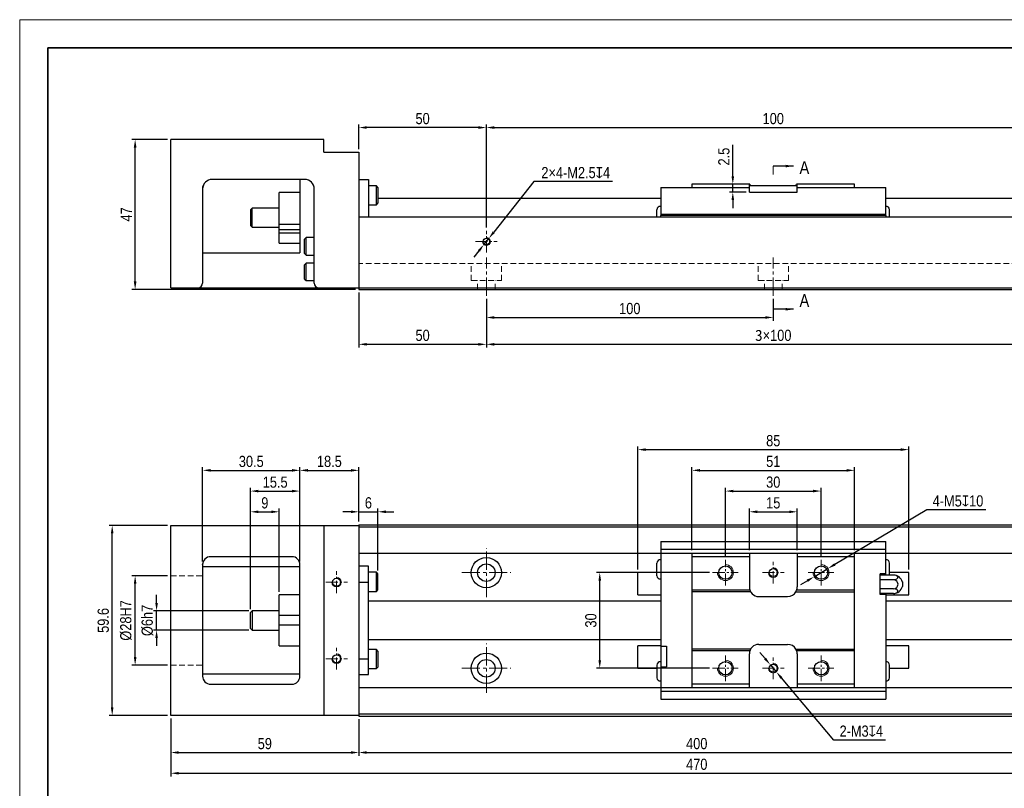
# Model space of a CAD drawing. Header units: millimetres. Extents: x 100 to 3612, y -424 to 856.
# Tile 29 of 45: x 1891 to 2200, y 161 to 402. Entities that reach past the tile are written whole.
import ezdxf

# ---------------------------------------------------------------- set-up
doc = ezdxf.new("R2010")
doc.units = ezdxf.units.MM
doc.linetypes.add('CENTER2', pattern=[28.575, 19.05, -3.175, 3.175, -3.175])
doc.linetypes.add('DASHED', pattern=[19.05, 12.7, -6.35])
doc.layers.get('Defpoints').update_dxf_attribs({"lineweight": 13})
for name, color, linetype, lineweight in [('小粗', 7, 'Continuous', 25), ('标注', 3, 'Continuous', 13), ('点划线', 1, 'CENTER2', 13), ('粗线', 7, 'Continuous', 35), ('细线', 7, 'Continuous', 13), ('虚线', 253, 'DASHED', 13)]:
    doc.layers.add(name, color=color, linetype=linetype, lineweight=lineweight)
doc.styles.add('3.5', font='ARIALN.TTF', dxfattribs={"height": 3.5})
doc.styles.add('7', font='ARIALN.TTF', dxfattribs={"height": 7})
doc.dimstyles.new('A4—对齐', dxfattribs={"dimtxt": 3.5, "dimasz": 2.5, "dimexe": 1, "dimexo": 1, "dimgap": 1, "dimtad": 1, "dimdec": 1, "dimzin": 9, "dimdsep": 46, "dimtxsty": '3.5', "dimcen": 2.5, "dimadec": 0, "dimazin": 0, "dimtm": 1e-09, "dimtfac": 1, "dimtdec": 1, "dimtmove": 0, "dimatfit": 3, "dimfxl": 0, "dimtolj": 1, "dimarcsym": 0})
doc.dimstyles.new('A4—水平', dxfattribs={"dimtxt": 3.5, "dimasz": 2.5, "dimexe": 2, "dimexo": 1, "dimgap": 1, "dimtad": 1, "dimtih": 1, "dimtoh": 1, "dimdec": 1, "dimzin": 12, "dimdsep": 46, "dimtxsty": '3.5', "dimcen": 2.5, "dimadec": 0, "dimazin": 0, "dimtm": 1e-09, "dimtfac": 1, "dimtdec": 1, "dimtmove": 0, "dimatfit": 3, "dimfxl": 0, "dimtolj": 1, "dimarcsym": 0})

# ---------------------------------------------------------------- blocks, each defined once
blk = doc.blocks.new('A4图框')
at = {"layer": '粗线'}
blk.add_lwpolyline([(5, 205), (292, 205), (292, 5), (5, 5)], close=True, dxfattribs=at)
at = {"layer": '细线'}
blk.add_lwpolyline([(0, 210), (297, 210), (297, 0), (0, 0)], close=True, dxfattribs=at)
blk = doc.blocks.new('*D355')
at = {"layer": 'Defpoints', "color": 0, "transparency": 16777216}
for p in [(1927.57, 364.58), (1938.75, 364.58), (1997.75, 317.58)]:
    blk.add_point(p, dxfattribs=at)
at = {"layer": '标注', "color": 0, "lineweight": -2, "transparency": 16777216}
for p, q in [((1937.75, 364.58), (1926.57, 364.58)), ((1927.57, 320.08), (1927.57, 362.08)), ((1996.75, 317.58), (1926.57, 317.58))]:
    blk.add_line(p, q, dxfattribs=at)
at = {"layer": '标注', "color": 0, "transparency": 16777216}
for points in [[(1927.15, 362.08), (1927.99, 362.08), (1927.57, 364.58)], [(1927.15, 320.08), (1927.99, 320.08), (1927.57, 317.58)]]:
    blk.add_solid(points, dxfattribs=at)
at = {"layer": '标注', "color": 0, "transparency": 16777216, "insert": (1924.82, 341.08), "char_height": 3.5, "attachment_point": 5, "rotation": 90, "style": '3.5'}
blk.add_mtext('\\A1;47', dxfattribs=at)
blk = doc.blocks.new('*D356')
at = {"layer": 'Defpoints', "color": 0, "transparency": 16777216}
for p in [(1997.75, 368.34), (1997.75, 360.58), (2037.75, 335.99)]:
    blk.add_point(p, dxfattribs=at)
at = {"layer": '标注', "color": 0, "lineweight": -2, "transparency": 16777216}
for p, q in [((1997.75, 361.58), (1997.75, 369.34)), ((2035.25, 368.34), (2000.25, 368.34)), ((2037.75, 336.99), (2037.75, 369.34))]:
    blk.add_line(p, q, dxfattribs=at)
at = {"layer": '标注', "color": 0, "transparency": 16777216}
for points in [[(2000.25, 368.76), (2000.25, 367.93), (1997.75, 368.34)], [(2035.25, 368.76), (2035.25, 367.93), (2037.75, 368.34)]]:
    blk.add_solid(points, dxfattribs=at)
at = {"layer": '标注', "color": 0, "transparency": 16777216, "insert": (2017.75, 371.13), "char_height": 3.5, "width": 11.7879, "attachment_point": 5, "style": '3.5'}
blk.add_mtext('\\A1;50', dxfattribs=at)
blk = doc.blocks.new('*D357')
at = {"layer": 'Defpoints', "color": 0, "transparency": 16777216}
for p in [(2217.75, 368.34), (2037.75, 335.99), (2217.75, 335.99)]:
    blk.add_point(p, dxfattribs=at)
at = {"layer": '标注', "color": 0, "lineweight": -2, "transparency": 16777216}
for p, q in [((2037.75, 336.99), (2037.75, 369.34)), ((2040.25, 368.34), (2215.25, 368.34)), ((2217.75, 336.99), (2217.75, 369.34))]:
    blk.add_line(p, q, dxfattribs=at)
at = {"layer": '标注', "color": 0, "transparency": 16777216}
for points in [[(2040.25, 368.76), (2040.25, 367.93), (2037.75, 368.34)], [(2215.25, 368.76), (2215.25, 367.93), (2217.75, 368.34)]]:
    blk.add_solid(points, dxfattribs=at)
at = {"layer": '标注', "color": 0, "transparency": 16777216, "insert": (2127.75, 371.13), "char_height": 3.5, "width": 18.6714, "attachment_point": 5, "style": '3.5'}
blk.add_mtext('\\A1;100', dxfattribs=at)
blk = doc.blocks.new('*D358')
at = {"layer": 'Defpoints', "color": 0, "transparency": 16777216}
for p in [(1997.75, 317.58), (2037.75, 315.58), (2037.75, 300.35)]:
    blk.add_point(p, dxfattribs=at)
at = {"layer": '标注', "color": 0, "lineweight": -2, "transparency": 16777216}
for p, q in [((1997.75, 316.58), (1997.75, 299.35)), ((2037.75, 314.58), (2037.75, 299.35)), ((2000.25, 300.35), (2035.25, 300.35))]:
    blk.add_line(p, q, dxfattribs=at)
at = {"layer": '标注', "color": 0, "transparency": 16777216}
for points in [[(2000.25, 300.76), (2000.25, 299.93), (1997.75, 300.35)], [(2035.25, 300.76), (2035.25, 299.93), (2037.75, 300.35)]]:
    blk.add_solid(points, dxfattribs=at)
at = {"layer": '标注', "color": 0, "transparency": 16777216, "insert": (2017.75, 303.14), "char_height": 3.5, "width": 10.0032, "attachment_point": 5, "style": '3.5'}
blk.add_mtext('\\A1;50', dxfattribs=at)
blk = doc.blocks.new('*D359')
at = {"layer": 'Defpoints', "color": 0, "transparency": 16777216}
for p in [(2037.75, 315.58), (2127.75, 315.58), (2127.75, 308.76)]:
    blk.add_point(p, dxfattribs=at)
at = {"layer": '标注', "color": 0, "lineweight": -2, "transparency": 16777216}
for p, q in [((2037.75, 314.58), (2037.75, 307.76)), ((2127.75, 314.58), (2127.75, 307.76)), ((2040.25, 308.76), (2125.25, 308.76))]:
    blk.add_line(p, q, dxfattribs=at)
at = {"layer": '标注', "color": 0, "transparency": 16777216}
for points in [[(2040.25, 309.18), (2040.25, 308.35), (2037.75, 308.76)], [(2125.25, 309.18), (2125.25, 308.35), (2127.75, 308.76)]]:
    blk.add_solid(points, dxfattribs=at)
at = {"layer": '标注', "color": 0, "transparency": 16777216, "insert": (2082.75, 311.55), "char_height": 3.5, "width": 11.0802, "attachment_point": 5, "style": '3.5'}
blk.add_mtext('\\A1;100', dxfattribs=at)
blk = doc.blocks.new('*D360')
at = {"layer": 'Defpoints', "color": 0, "transparency": 16777216}
for p in [(2037.75, 315.58), (2217.75, 315.58), (2217.75, 300.35)]:
    blk.add_point(p, dxfattribs=at)
at = {"layer": '标注', "color": 0, "lineweight": -2, "transparency": 16777216}
for p, q in [((2037.75, 314.58), (2037.75, 299.35)), ((2217.75, 314.58), (2217.75, 299.35)), ((2040.25, 300.35), (2215.25, 300.35))]:
    blk.add_line(p, q, dxfattribs=at)
at = {"layer": '标注', "color": 0, "transparency": 16777216}
for points in [[(2040.25, 300.76), (2040.25, 299.93), (2037.75, 300.35)], [(2215.25, 300.76), (2215.25, 299.93), (2217.75, 300.35)]]:
    blk.add_solid(points, dxfattribs=at)
at = {"layer": '标注', "color": 0, "transparency": 16777216, "insert": (2127.75, 303.14), "char_height": 3.5, "width": 20.1435, "attachment_point": 5, "style": '3.5'}
blk.add_mtext('\\A1;{\\fSimSun|b0|i0|c134|p34;3}×100', dxfattribs=at)
blk = doc.blocks.new('*D351')
at = {"layer": 'Defpoints', "color": 0, "transparency": 16777216}
for p in [(2036.97, 331.61), (2038.52, 333.56)]:
    blk.add_point(p, dxfattribs=at)
at = {"layer": '标注', "color": 0, "lineweight": -2, "transparency": 16777216}
for p, q in [((2052.66, 351.39), (2040.08, 335.52)), ((2077.36, 351.39), (2052.66, 351.39)), ((2036.97, 331.61), (2038.52, 333.56)), ((2035.42, 329.65), (2033.86, 327.69))]:
    blk.add_line(p, q, dxfattribs=at)
at = {"layer": '标注', "color": 0, "transparency": 16777216}
for points in [[(2039.75, 335.78), (2040.4, 335.26), (2038.52, 333.56)], [(2035.09, 329.91), (2035.74, 329.39), (2036.97, 331.61)]]:
    blk.add_solid(points, dxfattribs=at)
at = {"layer": '标注', "color": 0, "transparency": 16777216, "insert": (2065.79, 354.18), "char_height": 3.5, "attachment_point": 5, "style": '3.5'}
blk.add_mtext('\\A1;2×4-M2.5{\\Fgdt|c134;x}4', dxfattribs=at)
blk = doc.blocks.new('*D371')
at = {"layer": 'Defpoints', "color": 0, "transparency": 16777216}
for p in [(2003.75, 247.81), (1997.75, 243.73), (2003.75, 228.35)]:
    blk.add_point(p, dxfattribs=at)
at = {"layer": '标注', "color": 0, "lineweight": -2, "transparency": 16777216}
for p, q in [((1995.25, 247.81), (1992.75, 247.81)), ((1997.75, 244.73), (1997.75, 248.81)), ((1997.75, 247.81), (2003.75, 247.81)), ((2003.75, 229.35), (2003.75, 248.81)), ((2006.25, 247.81), (2008.75, 247.81))]:
    blk.add_line(p, q, dxfattribs=at)
at = {"layer": '标注', "color": 0, "transparency": 16777216}
for points in [[(1995.25, 248.23), (1995.25, 247.4), (1997.75, 247.81)], [(2006.25, 248.23), (2006.25, 247.4), (2003.75, 247.81)]]:
    blk.add_solid(points, dxfattribs=at)
at = {"layer": '标注', "color": 0, "transparency": 16777216, "insert": (2000.75, 250.6), "char_height": 3.5, "attachment_point": 5, "style": '3.5'}
blk.add_mtext('\\A1;6', dxfattribs=at)
blk = doc.blocks.new('*D372')
at = {"layer": 'Defpoints', "color": 0, "transparency": 16777216}
for p in [(1934.3, 216.73), (1964.25, 216.73), (1964.25, 210.73)]:
    blk.add_point(p, dxfattribs=at)
at = {"layer": '标注', "color": 0, "lineweight": -2, "transparency": 16777216}
for p, q in [((1934.3, 219.23), (1934.3, 221.73)), ((1963.25, 216.73), (1933.3, 216.73)), ((1934.3, 210.73), (1934.3, 216.73)), ((1963.25, 210.73), (1933.3, 210.73)), ((1934.3, 208.23), (1934.3, 205.73))]:
    blk.add_line(p, q, dxfattribs=at)
at = {"layer": '标注', "color": 0, "transparency": 16777216}
for points in [[(1933.88, 219.23), (1934.71, 219.23), (1934.3, 216.73)], [(1933.88, 208.23), (1934.71, 208.23), (1934.3, 210.73)]]:
    blk.add_solid(points, dxfattribs=at)
at = {"layer": '标注', "color": 0, "transparency": 16777216, "insert": (1931.41, 213.73), "char_height": 3.5, "attachment_point": 5, "rotation": 90, "style": '3.5'}
blk.add_mtext('\\A1;%%C6h7', dxfattribs=at)
blk = doc.blocks.new('*D373')
at = {"layer": 'Defpoints', "color": 0, "transparency": 16777216}
for p in [(1927.57, 227.73), (1938.75, 227.73), (1938.75, 199.73)]:
    blk.add_point(p, dxfattribs=at)
at = {"layer": '标注', "color": 0, "lineweight": -2, "transparency": 16777216}
for p, q in [((1937.75, 227.73), (1926.57, 227.73)), ((1927.57, 202.23), (1927.57, 225.23)), ((1937.75, 199.73), (1926.57, 199.73))]:
    blk.add_line(p, q, dxfattribs=at)
at = {"layer": '标注', "color": 0, "transparency": 16777216}
for points in [[(1927.16, 225.23), (1927.99, 225.23), (1927.57, 227.73)], [(1927.16, 202.23), (1927.99, 202.23), (1927.57, 199.73)]]:
    blk.add_solid(points, dxfattribs=at)
at = {"layer": '标注', "color": 0, "transparency": 16777216, "insert": (1924.69, 213.73), "char_height": 3.5, "attachment_point": 5, "rotation": 90, "style": '3.5'}
blk.add_mtext('\\A1;%%C28H7', dxfattribs=at)
blk = doc.blocks.new('*D374')
at = {"layer": 'Defpoints', "color": 0, "transparency": 16777216}
for p in [(1920.37, 243.53), (1938.75, 243.53), (1938.75, 183.93)]:
    blk.add_point(p, dxfattribs=at)
at = {"layer": '标注', "color": 0, "lineweight": -2, "transparency": 16777216}
for p, q in [((1937.75, 243.53), (1919.37, 243.53)), ((1920.37, 186.43), (1920.37, 241.03)), ((1937.75, 183.93), (1919.37, 183.93))]:
    blk.add_line(p, q, dxfattribs=at)
at = {"layer": '标注', "color": 0, "transparency": 16777216}
for points in [[(1919.95, 241.03), (1920.78, 241.03), (1920.37, 243.53)], [(1919.95, 186.43), (1920.78, 186.43), (1920.37, 183.93)]]:
    blk.add_solid(points, dxfattribs=at)
at = {"layer": '标注', "color": 0, "transparency": 16777216, "insert": (1917.58, 213.73), "char_height": 3.5, "attachment_point": 5, "rotation": 90, "style": '3.5'}
blk.add_mtext('\\A1;59.6', dxfattribs=at)
blk = doc.blocks.new('*D375')
at = {"layer": 'Defpoints', "color": 0, "transparency": 16777216}
for p in [(1938.75, 183.93), (1997.75, 183.73), (1997.75, 172.3)]:
    blk.add_point(p, dxfattribs=at)
at = {"layer": '标注', "color": 0, "lineweight": -2, "transparency": 16777216}
for p, q in [((1938.75, 182.93), (1938.75, 171.3)), ((1997.75, 182.73), (1997.75, 171.3)), ((1941.25, 172.3), (1995.25, 172.3))]:
    blk.add_line(p, q, dxfattribs=at)
at = {"layer": '标注', "color": 0, "transparency": 16777216}
for points in [[(1941.25, 172.71), (1941.25, 171.88), (1938.75, 172.3)], [(1995.25, 172.71), (1995.25, 171.88), (1997.75, 172.3)]]:
    blk.add_solid(points, dxfattribs=at)
at = {"layer": '标注', "color": 0, "transparency": 16777216, "insert": (1968.25, 175.08), "char_height": 3.5, "attachment_point": 5, "style": '3.5'}
blk.add_mtext('\\A1;59', dxfattribs=at)
blk = doc.blocks.new('*D376')
at = {"layer": 'Defpoints', "color": 0, "transparency": 16777216}
for p in [(1938.75, 183.93), (2268.75, 184.43), (2268.75, 165.8)]:
    blk.add_point(p, dxfattribs=at)
at = {"layer": '标注', "color": 0, "lineweight": -2, "transparency": 16777216}
for p, q in [((1938.75, 182.93), (1938.75, 164.8)), ((2268.75, 183.43), (2268.75, 164.8)), ((1941.25, 165.8), (2266.25, 165.8))]:
    blk.add_line(p, q, dxfattribs=at)
at = {"layer": '标注', "color": 0, "transparency": 16777216}
for points in [[(1941.25, 166.21), (1941.25, 165.38), (1938.75, 165.8)], [(2266.25, 166.21), (2266.25, 165.38), (2268.75, 165.8)]]:
    blk.add_solid(points, dxfattribs=at)
at = {"layer": '标注', "color": 0, "transparency": 16777216, "insert": (2103.75, 168.58), "char_height": 3.5, "width": 25.9299, "attachment_point": 5, "style": '3.5'}
blk.add_mtext('\\A1;470', dxfattribs=at)
blk = doc.blocks.new('*D377')
at = {"layer": 'Defpoints', "color": 0, "transparency": 16777216}
for p in [(1997.75, 183.73), (2257.75, 183.73), (2257.75, 172.3)]:
    blk.add_point(p, dxfattribs=at)
at = {"layer": '标注', "color": 0, "lineweight": -2, "transparency": 16777216}
for p, q in [((1997.75, 182.73), (1997.75, 171.3)), ((2257.75, 182.73), (2257.75, 171.3)), ((2000.25, 172.3), (2255.25, 172.3))]:
    blk.add_line(p, q, dxfattribs=at)
at = {"layer": '标注', "color": 0, "transparency": 16777216}
for points in [[(2000.25, 172.71), (2000.25, 171.88), (1997.75, 172.3)], [(2255.25, 172.71), (2255.25, 171.88), (2257.75, 172.3)]]:
    blk.add_solid(points, dxfattribs=at)
at = {"layer": '标注', "color": 0, "transparency": 16777216, "insert": (2103.75, 175.08), "char_height": 3.5, "width": 18.7578, "attachment_point": 5, "style": '3.5'}
blk.add_mtext('\\A1;400', dxfattribs=at)
blk = doc.blocks.new('*D378')
at = {"layer": 'Defpoints', "color": 0, "transparency": 16777216}
for p in [(1972.75, 247.81), (1972.75, 221.73), (1963.75, 216.23)]:
    blk.add_point(p, dxfattribs=at)
at = {"layer": '标注', "color": 0, "lineweight": -2, "transparency": 16777216}
for p, q in [((1963.75, 217.23), (1963.75, 248.81)), ((1966.25, 247.81), (1970.25, 247.81)), ((1972.75, 222.73), (1972.75, 248.81))]:
    blk.add_line(p, q, dxfattribs=at)
at = {"layer": '标注', "color": 0, "transparency": 16777216}
for points in [[(1966.25, 248.23), (1966.25, 247.4), (1963.75, 247.81)], [(1970.25, 248.23), (1970.25, 247.4), (1972.75, 247.81)]]:
    blk.add_solid(points, dxfattribs=at)
at = {"layer": '标注', "color": 0, "transparency": 16777216, "insert": (1968.25, 250.6), "char_height": 3.5, "attachment_point": 5, "style": '3.5'}
blk.add_mtext('\\A1;9', dxfattribs=at)
blk = doc.blocks.new('*D379')
at = {"layer": 'Defpoints', "color": 0, "transparency": 16777216}
for p in [(1979.25, 254.31), (1979.25, 231.23), (1963.75, 216.23)]:
    blk.add_point(p, dxfattribs=at)
at = {"layer": '标注', "color": 0, "lineweight": -2, "transparency": 16777216}
for p, q in [((1963.75, 217.23), (1963.75, 255.31)), ((1966.25, 254.31), (1976.75, 254.31)), ((1979.25, 232.23), (1979.25, 255.31))]:
    blk.add_line(p, q, dxfattribs=at)
at = {"layer": '标注', "color": 0, "transparency": 16777216}
for points in [[(1966.25, 254.73), (1966.25, 253.9), (1963.75, 254.31)], [(1976.75, 254.73), (1976.75, 253.9), (1979.25, 254.31)]]:
    blk.add_solid(points, dxfattribs=at)
at = {"layer": '标注', "color": 0, "transparency": 16777216, "insert": (1971.5, 257.1), "char_height": 3.5, "attachment_point": 5, "style": '3.5'}
blk.add_mtext('\\A1;15.5', dxfattribs=at)
blk = doc.blocks.new('*D380')
at = {"layer": 'Defpoints', "color": 0, "transparency": 16777216}
for p in [(1979.25, 260.81), (1948.75, 231.23), (1979.25, 231.23)]:
    blk.add_point(p, dxfattribs=at)
at = {"layer": '标注', "color": 0, "lineweight": -2, "transparency": 16777216}
for p, q in [((1948.75, 232.23), (1948.75, 261.81)), ((1951.25, 260.81), (1976.75, 260.81)), ((1979.25, 232.23), (1979.25, 261.81))]:
    blk.add_line(p, q, dxfattribs=at)
at = {"layer": '标注', "color": 0, "transparency": 16777216}
for points in [[(1951.25, 261.23), (1951.25, 260.4), (1948.75, 260.81)], [(1976.75, 261.23), (1976.75, 260.4), (1979.25, 260.81)]]:
    blk.add_solid(points, dxfattribs=at)
at = {"layer": '标注', "color": 0, "transparency": 16777216, "insert": (1964, 263.6), "char_height": 3.5, "attachment_point": 5, "style": '3.5'}
blk.add_mtext('\\A1;30.5', dxfattribs=at)
blk = doc.blocks.new('*D381')
at = {"layer": 'Defpoints', "color": 0, "transparency": 16777216}
for p in [(1997.75, 260.81), (1997.75, 243.73), (1979.25, 231.23)]:
    blk.add_point(p, dxfattribs=at)
at = {"layer": '标注', "color": 0, "lineweight": -2, "transparency": 16777216}
for p, q in [((1979.25, 232.23), (1979.25, 261.81)), ((1981.75, 260.81), (1995.25, 260.81)), ((1997.75, 244.73), (1997.75, 261.81))]:
    blk.add_line(p, q, dxfattribs=at)
at = {"layer": '标注', "color": 0, "transparency": 16777216}
for points in [[(1981.75, 261.23), (1981.75, 260.4), (1979.25, 260.81)], [(1995.25, 261.23), (1995.25, 260.4), (1997.75, 260.81)]]:
    blk.add_solid(points, dxfattribs=at)
at = {"layer": '标注', "color": 0, "transparency": 16777216, "insert": (1988.5, 263.6), "char_height": 3.5, "attachment_point": 5, "style": '3.5'}
blk.add_mtext('\\A1;18.5', dxfattribs=at)
blk = doc.blocks.new('*D382')
at = {"layer": 'Defpoints', "color": 0, "transparency": 16777216}
for p in [(2142.75, 254.31), (2112.75, 232.78), (2142.75, 232.78)]:
    blk.add_point(p, dxfattribs=at)
at = {"layer": '标注', "color": 0, "lineweight": -2, "transparency": 16777216}
for p, q in [((2112.75, 233.78), (2112.75, 255.31)), ((2115.25, 254.31), (2140.25, 254.31)), ((2142.75, 233.78), (2142.75, 255.31))]:
    blk.add_line(p, q, dxfattribs=at)
at = {"layer": '标注', "color": 0, "transparency": 16777216}
for points in [[(2115.25, 254.73), (2115.25, 253.9), (2112.75, 254.31)], [(2140.25, 254.73), (2140.25, 253.9), (2142.75, 254.31)]]:
    blk.add_solid(points, dxfattribs=at)
at = {"layer": '标注', "color": 0, "transparency": 16777216, "insert": (2127.75, 257.1), "char_height": 3.5, "attachment_point": 5, "style": '3.5'}
blk.add_mtext('\\A1;30', dxfattribs=at)
blk = doc.blocks.new('*D383')
at = {"layer": 'Defpoints', "color": 0, "transparency": 16777216}
for p in [(2170.25, 267.31), (2085.25, 228.73), (2170.25, 228.73)]:
    blk.add_point(p, dxfattribs=at)
at = {"layer": '标注', "color": 0, "lineweight": -2, "transparency": 16777216}
for p, q in [((2085.25, 229.73), (2085.25, 268.31)), ((2087.75, 267.31), (2167.75, 267.31)), ((2170.25, 229.73), (2170.25, 268.31))]:
    blk.add_line(p, q, dxfattribs=at)
at = {"layer": '标注', "color": 0, "transparency": 16777216}
for points in [[(2087.75, 267.73), (2087.75, 266.9), (2085.25, 267.31)], [(2167.75, 267.73), (2167.75, 266.9), (2170.25, 267.31)]]:
    blk.add_solid(points, dxfattribs=at)
at = {"layer": '标注', "color": 0, "transparency": 16777216, "insert": (2127.75, 270.1), "char_height": 3.5, "attachment_point": 5, "style": '3.5'}
blk.add_mtext('\\A1;85', dxfattribs=at)
blk = doc.blocks.new('*D384')
at = {"layer": 'Defpoints', "color": 0, "transparency": 16777216}
for p in [(2115.06, 350.58), (2120.25, 350.58), (2120.25, 348.08)]:
    blk.add_point(p, dxfattribs=at)
at = {"layer": '标注', "color": 0, "lineweight": -2, "transparency": 16777216}
for p, q in [((2115.06, 353.08), (2115.06, 362.88)), ((2119.25, 350.58), (2114.06, 350.58)), ((2115.06, 348.08), (2115.06, 350.58)), ((2119.25, 348.08), (2114.06, 348.08)), ((2115.06, 345.58), (2115.06, 343.08))]:
    blk.add_line(p, q, dxfattribs=at)
at = {"layer": '标注', "color": 0, "transparency": 16777216}
for points in [[(2114.64, 353.08), (2115.48, 353.08), (2115.06, 350.58)], [(2114.64, 345.58), (2115.48, 345.58), (2115.06, 348.08)]]:
    blk.add_solid(points, dxfattribs=at)
at = {"layer": '标注', "color": 0, "transparency": 16777216, "insert": (2112.27, 359.23), "char_height": 3.5, "attachment_point": 5, "rotation": 90, "style": '3.5'}
blk.add_mtext('\\A1;2.5', dxfattribs=at)
blk = doc.blocks.new('*D385')
at = {"layer": 'Defpoints', "color": 0, "transparency": 16777216}
for p in [(2073.32, 228.73), (2108.7, 228.73), (2108.7, 198.73)]:
    blk.add_point(p, dxfattribs=at)
at = {"layer": '标注', "color": 0, "lineweight": -2, "transparency": 16777216}
for p, q in [((2107.7, 228.73), (2072.32, 228.73)), ((2073.32, 201.23), (2073.32, 226.23)), ((2107.7, 198.73), (2072.32, 198.73))]:
    blk.add_line(p, q, dxfattribs=at)
at = {"layer": '标注', "color": 0, "transparency": 16777216}
for points in [[(2072.91, 226.23), (2073.74, 226.23), (2073.32, 228.73)], [(2072.91, 201.23), (2073.74, 201.23), (2073.32, 198.73)]]:
    blk.add_solid(points, dxfattribs=at)
at = {"layer": '标注', "color": 0, "transparency": 16777216, "insert": (2070.54, 213.73), "char_height": 3.5, "attachment_point": 5, "rotation": 90, "style": '3.5'}
blk.add_mtext('\\A1;30', dxfattribs=at)
blk = doc.blocks.new('*D386')
at = {"layer": 'Defpoints', "color": 0, "transparency": 16777216}
for p in [(2135.25, 247.81), (2120.25, 234.73), (2135.25, 234.73)]:
    blk.add_point(p, dxfattribs=at)
at = {"layer": '标注', "color": 0, "lineweight": -2, "transparency": 16777216}
for p, q in [((2120.25, 235.73), (2120.25, 248.81)), ((2122.75, 247.81), (2132.75, 247.81)), ((2135.25, 235.73), (2135.25, 248.81))]:
    blk.add_line(p, q, dxfattribs=at)
at = {"layer": '标注', "color": 0, "transparency": 16777216}
for points in [[(2122.75, 248.23), (2122.75, 247.4), (2120.25, 247.81)], [(2132.75, 248.23), (2132.75, 247.4), (2135.25, 247.81)]]:
    blk.add_solid(points, dxfattribs=at)
at = {"layer": '标注', "color": 0, "transparency": 16777216, "insert": (2127.75, 250.6), "char_height": 3.5, "attachment_point": 5, "style": '3.5'}
blk.add_mtext('\\A1;15', dxfattribs=at)
blk = doc.blocks.new('*D387')
at = {"layer": 'Defpoints', "color": 0, "transparency": 16777216}
for p in [(2153.25, 260.81), (2102.25, 234.73), (2153.25, 234.73)]:
    blk.add_point(p, dxfattribs=at)
at = {"layer": '标注', "color": 0, "lineweight": -2, "transparency": 16777216}
for p, q in [((2102.25, 235.73), (2102.25, 261.81)), ((2104.75, 260.81), (2150.75, 260.81)), ((2153.25, 235.73), (2153.25, 261.81))]:
    blk.add_line(p, q, dxfattribs=at)
at = {"layer": '标注', "color": 0, "transparency": 16777216}
for points in [[(2104.75, 261.23), (2104.75, 260.4), (2102.25, 260.81)], [(2150.75, 261.23), (2150.75, 260.4), (2153.25, 260.81)]]:
    blk.add_solid(points, dxfattribs=at)
at = {"layer": '标注', "color": 0, "transparency": 16777216, "insert": (2127.75, 263.6), "char_height": 3.5, "attachment_point": 5, "style": '3.5'}
blk.add_mtext('\\A1;51', dxfattribs=at)
blk = doc.blocks.new('*D388')
at = {"layer": 'Defpoints', "color": 0, "transparency": 16777216}
for p in [(2144.9, 230.01), (2140.6, 227.46)]:
    blk.add_point(p, dxfattribs=at)
at = {"layer": '标注', "color": 0, "lineweight": -2, "transparency": 16777216}
for p, q in [((2175.96, 248.42), (2147.05, 231.28)), ((2194.47, 248.42), (2175.96, 248.42)), ((2140.6, 227.46), (2144.9, 230.01)), ((2138.45, 226.19), (2136.3, 224.91))]:
    blk.add_line(p, q, dxfattribs=at)
at = {"layer": '标注', "color": 0, "transparency": 16777216}
for points in [[(2146.84, 231.64), (2147.26, 230.93), (2144.9, 230.01)], [(2138.23, 226.54), (2138.66, 225.83), (2140.6, 227.46)]]:
    blk.add_solid(points, dxfattribs=at)
at = {"layer": '标注', "color": 0, "transparency": 16777216, "insert": (2185.71, 251.2), "char_height": 3.5, "attachment_point": 5, "style": '3.5'}
blk.add_mtext('\\A1;4-M5{\\Fgdt|c134;x}10', dxfattribs=at)
blk = doc.blocks.new('*D389')
at = {"layer": 'Defpoints', "color": 0, "transparency": 16777216}
for p in [(2126.78, 199.88), (2128.71, 197.59)]:
    blk.add_point(p, dxfattribs=at)
at = {"layer": '标注', "color": 0, "lineweight": -2, "transparency": 16777216}
for p, q in [((2125.17, 201.79), (2123.56, 203.71)), ((2126.78, 199.88), (2128.71, 197.59)), ((2146.73, 176.21), (2130.33, 195.68)), ((2162.99, 176.21), (2146.73, 176.21))]:
    blk.add_line(p, q, dxfattribs=at)
at = {"layer": '标注', "color": 0, "transparency": 16777216}
for points in [[(2125.49, 202.06), (2124.85, 201.52), (2126.78, 199.88)], [(2130.64, 195.94), (2130.01, 195.41), (2128.71, 197.59)]]:
    blk.add_solid(points, dxfattribs=at)
at = {"layer": '标注', "color": 0, "transparency": 16777216, "insert": (2155.38, 178.99), "char_height": 3.5, "attachment_point": 5, "style": '3.5'}
blk.add_mtext('\\A1;2-M3{\\Fgdt|c134;x}4', dxfattribs=at)

msp = doc.modelspace()

# ---------------------------------------------------------------- linework, layer by layer
at = {"layer": '小粗'}
for p, q in [((1986.75, 364.58), (1938.75, 364.58)), ((1938.75, 318.08), (1938.75, 364.58)), ((1986.75, 360.58), (1986.75, 364.58)), ((1986.75, 360.58), (1997.75, 360.58)), ((1997.75, 360.58), (1997.75, 317.58)), ((1948.75, 349.08), (1948.75, 319.58)), ((1980.75, 352.08), (1951.75, 352.08)), ((1979.25, 352.08), (1979.25, 329.08)), ((1983.75, 319.58), (1983.75, 349.08)), ((1997.75, 352.08), (2000.75, 352.08)), ((2000.75, 352.08), (2000.75, 340.38)), ((2003.25, 350.08), (2000.75, 350.08)), ((2003.75, 349.58), (2003.25, 350.08)), ((2003.25, 344.08), (2003.25, 350.08)), ((2003.75, 349.58), (2003.75, 344.58)), ((2092.45, 349.58), (2120.25, 349.58)), ((2092.45, 349.58), (2092.45, 340.78)), ((2120.42, 350.58), (2102.25, 350.58)), ((2102.25, 350.58), (2102.25, 349.58)), ((2120.25, 348.08), (2120.25, 350.58)), ((2134.85, 350.08), (2120.65, 350.08)), ((2153.25, 350.58), (2135.08, 350.58)), ((2135.25, 348.08), (2135.25, 350.58)), ((2135.25, 349.58), (2163.05, 349.58)), ((2153.25, 349.58), (2153.25, 350.58)), ((2163.05, 340.78), (2163.05, 349.58)), ((1972.75, 337.88), (1972.75, 347.94)), ((1979.25, 347.94), (1972.75, 347.94)), ((2092.45, 346.08), (2003.75, 346.08)), ((2120.25, 348.08), (2135.25, 348.08)), ((2257.75, 346.08), (2163.05, 346.08)), ((1964.25, 343.08), (1963.75, 342.58)), ((1972.75, 343.08), (1964.25, 343.08)), ((1964.25, 337.08), (1964.25, 343.08)), ((2000.75, 344.08), (2003.25, 344.08)), ((2003.25, 344.08), (2003.75, 344.58)), ((1963.75, 342.58), (1963.75, 337.58)), ((1997.75, 340.38), (2257.75, 340.38)), ((2091.25, 340.38), (2091.25, 342.58)), ((2163.05, 341.07), (2092.45, 341.07)), ((2092.45, 340.38), (2092.45, 340.78)), ((2163.05, 340.78), (2092.45, 340.78)), ((2163.05, 340.78), (2163.05, 340.38)), ((2164.25, 340.38), (2164.25, 342.58)), ((1963.75, 337.58), (1964.25, 337.08)), ((1964.25, 337.08), (1972.75, 337.08)), ((1972.75, 332.08), (1972.75, 337.88)), ((1979.25, 337.88), (1972.75, 337.88)), ((1972.75, 336.41), (1979.25, 336.41)), ((1979.25, 335.2), (1972.75, 335.2)), ((1981.25, 333.83), (1980.75, 333.33)), ((1983.75, 333.83), (1981.25, 333.83)), ((1981.25, 328.33), (1981.25, 333.83)), ((1972.75, 332.08), (1979.25, 332.08)), ((1980.75, 328.83), (1980.75, 333.33)), ((1948.75, 329.08), (1979.25, 329.08)), ((1980.75, 328.83), (1981.25, 328.33)), ((1981.25, 328.33), (1983.75, 328.33)), ((1981.25, 325.83), (1980.75, 325.33)), ((1980.75, 320.83), (1980.75, 325.33)), ((1983.75, 325.83), (1981.25, 325.83)), ((1981.25, 320.33), (1981.25, 325.83)), ((1980.75, 320.83), (1981.25, 320.33)), ((1981.25, 320.33), (1983.75, 320.33)), ((1938.75, 318.08), (2268.75, 318.08)), ((1997.75, 317.58), (2257.75, 317.58)), ((1938.75, 183.93), (1938.75, 243.53)), ((1938.75, 243.53), (1997.75, 243.53)), ((1986.75, 243.53), (1986.75, 183.93)), ((1997.75, 243.73), (2257.75, 243.73)), ((1997.75, 243.73), (1997.75, 183.73)), ((1997.75, 243.08), (2257.75, 243.08)), ((2092.45, 238.45), (2092.45, 189.02)), ((2092.45, 238.45), (2163.05, 238.45)), ((2163.05, 227.97), (2163.05, 238.45)), ((2163.05, 235.97), (2092.45, 235.97)), ((1976.75, 233.73), (1951.25, 233.73)), ((2257.75, 234.73), (1997.75, 234.73)), ((2091.25, 227.73), (2091.25, 231.73)), ((2102.25, 234.73), (2102.25, 192.73)), ((2120.25, 233.73), (2102.25, 233.73)), ((2120.25, 234.73), (2120.25, 224.23)), ((2135.25, 234.73), (2135.25, 224.23)), ((2153.25, 233.73), (2135.25, 233.73)), ((2153.25, 192.73), (2153.25, 234.73)), ((2164.25, 227.97), (2164.25, 231.73)), ((1948.75, 231.23), (1948.75, 196.23)), ((1979.25, 230.53), (1948.75, 230.53)), ((1979.25, 196.23), (1979.25, 231.23)), ((2000.75, 230.73), (1997.75, 230.73)), ((2000.75, 196.73), (2000.75, 230.73)), ((2003.25, 228.85), (2000.75, 228.85)), ((2003.75, 228.35), (2003.25, 228.85)), ((2003.25, 222.85), (2003.25, 228.85)), ((2091.25, 228.73), (2085.25, 228.73)), ((2085.25, 221.73), (2085.25, 228.73)), ((2170.25, 228.73), (2164.25, 228.73)), ((2170.25, 221.73), (2170.25, 228.73)), ((1997.75, 225.78), (2000.75, 225.78)), ((2003.75, 223.35), (2003.75, 228.35)), ((2161.25, 221.83), (2161.25, 228.33)), ((2163.05, 228.33), (2161.25, 228.33)), ((2165.45, 227.97), (2161.25, 227.97)), ((2161.25, 226.53), (2165.45, 226.53)), ((2168.25, 225.79), (2168.25, 224.38)), ((2000.75, 222.85), (2003.25, 222.85)), ((2003.25, 222.85), (2003.75, 223.35)), ((2120.42, 223.23), (2102.25, 223.23)), ((2120.65, 222.73), (2102.25, 222.73)), ((2134.85, 222.73), (2153.25, 222.73)), ((2153.25, 223.23), (2135.08, 223.23)), ((2165.45, 223.64), (2161.25, 223.64)), ((1979.25, 221.73), (1972.75, 221.73)), ((1972.75, 205.73), (1972.75, 221.73)), ((2092.45, 219.73), (2000.75, 219.73)), ((2085.25, 221.73), (2092.45, 221.73)), ((2123.25, 221.23), (2132.25, 221.23)), ((2165.45, 222.2), (2161.25, 222.2)), ((2163.05, 221.83), (2161.25, 221.83)), ((2163.05, 222.2), (2163.05, 189.02)), ((2163.05, 221.73), (2170.25, 221.73)), ((2257.75, 219.73), (2163.05, 219.73)), ((1964.25, 216.73), (1963.75, 216.23)), ((1963.75, 211.23), (1963.75, 216.23)), ((1972.75, 216.73), (1964.25, 216.73)), ((1964.25, 216.73), (1964.25, 210.73)), ((1979.25, 215.23), (1972.75, 215.23)), ((1963.75, 211.23), (1964.25, 210.73)), ((1964.25, 210.73), (1972.75, 210.73)), ((1979.25, 212.23), (1972.75, 212.23)), ((2000.75, 207.73), (2092.45, 207.73)), ((2163.05, 207.73), (2257.75, 207.73)), ((1972.75, 205.73), (1979.25, 205.73)), ((2003.25, 204.61), (2000.75, 204.61)), ((2003.75, 204.11), (2003.25, 204.61)), ((2003.25, 198.61), (2003.25, 204.61)), ((2003.75, 204.11), (2003.75, 199.11)), ((2092.45, 205.73), (2085.25, 205.73)), ((2085.25, 198.73), (2085.25, 205.73)), ((2092.45, 205.63), (2094.25, 205.63)), ((2094.25, 205.63), (2094.25, 199.13)), ((2120.65, 204.73), (2102.25, 204.73)), ((2120.42, 204.23), (2102.25, 204.23)), ((2123.25, 206.23), (2132.25, 206.23)), ((2134.85, 204.73), (2153.25, 204.73)), ((2153.25, 204.23), (2135.08, 204.23)), ((2170.25, 205.73), (2163.05, 205.73)), ((2170.25, 198.73), (2170.25, 205.73)), ((1997.75, 201.69), (2000.75, 201.69)), ((2120.25, 192.73), (2120.25, 203.23)), ((2135.25, 203.23), (2135.25, 192.73)), ((2000.75, 198.61), (2003.25, 198.61)), ((2003.25, 198.61), (2003.75, 199.11)), ((2085.25, 198.73), (2091.25, 198.73)), ((2091.25, 199.73), (2091.25, 195.73)), ((2092.45, 199.13), (2094.25, 199.13)), ((2164.25, 195.73), (2164.25, 199.73)), ((2164.25, 198.73), (2170.25, 198.73)), ((1948.75, 196.93), (1979.25, 196.93)), ((1997.75, 196.73), (2000.75, 196.73)), ((1951.25, 193.73), (1976.75, 193.73)), ((1997.75, 192.73), (2257.75, 192.73)), ((2120.25, 193.73), (2102.25, 193.73)), ((2153.25, 193.73), (2135.25, 193.73)), ((2092.45, 191.5), (2163.05, 191.5)), ((2092.45, 189.02), (2163.05, 189.02)), ((1997.75, 183.93), (1938.75, 183.93)), ((2257.75, 184.38), (1997.75, 184.38)), ((1997.75, 183.73), (2257.75, 183.73))]:
    msp.add_line(p, q, dxfattribs=at)
for centre, radius in [((2037.75, 332.58), 1.02), ((2037.75, 228.73), 4.75), ((2037.75, 228.73), 2.75), ((2112.75, 228.73), 2.1), ((2127.75, 228.73), 1.25), ((2142.75, 228.73), 2.1), ((1990.75, 225.73), 1.25), ((1990.75, 201.73), 1.25), ((2037.75, 198.73), 4.75), ((2037.75, 198.73), 2.75), ((2112.75, 198.73), 2.1), ((2142.75, 198.73), 2.1), ((2127.75, 198.73), 1.25)]:
    msp.add_circle(centre, radius, dxfattribs=at)
for centre, radius, start, end in [((1951.75, 349.08), 3, 90, 180), ((1980.75, 349.08), 3, 0, 90), ((2123.25, 351.58), 3, 199.4712, 210), ((2092.25, 342.58), 1, 78.463, 180.0001), ((2163.25, 342.58), 1, 359.9999, 101.537), ((1947.25, 319.58), 1.5, 270, 0), ((1985.25, 319.58), 1.5, 180, 270), ((1951.25, 231.23), 2.5, 90, 180), ((1976.75, 231.23), 2.5, 0, 90), ((2092.25, 231.73), 1, 78.463, 180.0001), ((2163.25, 231.73), 1, 359.9999, 101.537), ((2092.25, 227.73), 1, 179.9999, 281.537), ((2165.45, 225.08), 2.89, 14.082, 89.9713), ((2165.45, 225.08), 1.44, 270.1017, 90.0043), ((2123.25, 224.23), 3, 180, 270), ((2132.25, 224.23), 3, 270, 330), ((2132.25, 224.23), 3, 340.5288, 0), ((2165.45, 225.08), 2.89, 270, 345.918), ((2123.25, 203.23), 3, 90, 180), ((2132.25, 203.23), 3, 30, 90), ((2132.25, 203.23), 3, 0, 19.4712), ((2092.25, 199.73), 1, 78.463, 180.0001), ((2163.25, 199.73), 1, 359.9999, 101.537), ((1951.25, 196.23), 2.5, 180, 270), ((1976.75, 196.23), 2.5, 270, 0), ((2092.25, 195.73), 1, 179.9999, 281.537), ((2163.25, 195.73), 1, 258.463, 0.0001)]:
    msp.add_arc(centre, radius, start, end, dxfattribs=at)
for centre, major_axis, ratio, start_param, end_param in [((2132.25, 351.58), (-2.74, 1.21), 1, 3.034044, 3.217806), ((2165.45, 227.25), (1.44, 0), 0.5, 4.712313, 7.852981), ((2132.25, 224.23), (3, 0), 1, 5.759587, 5.943348), ((2165.45, 222.92), (-1.44, 0), 0.5, 1.570197, 4.710613), ((2132.25, 203.23), (3, 0), 1, 0.339837, 0.523599)]:
    msp.add_ellipse(centre, major_axis=major_axis, ratio=ratio, start_param=start_param, end_param=end_param, dxfattribs=at)
for points, knots in [([(1948.77, 349.44), (1948.77, 349.48), (1948.78, 349.52), (1948.79, 349.6), (1948.8, 349.63), (1948.81, 349.67), (1948.81, 349.69), (1948.82, 349.72), (1948.82, 349.73), (1948.84, 349.81), (1948.86, 349.88), (1948.88, 349.98), (1948.89, 350), (1948.9, 350.04), (1948.92, 350.09), (1948.94, 350.15), (1948.96, 350.19)], [0, 0, 0, 0, 0.25, 0.25, 0.375, 0.375, 0.4375, 0.4375, 0.5, 0.5, 0.75, 0.75, 0.8125, 0.8125, 0.875, 1, 1, 1, 1]), ([(1948.96, 232.24), (1948.97, 232.27), (1948.98, 232.29), (1948.99, 232.3), (1948.99, 232.3), (1948.99, 232.3), (1948.99, 232.31), (1948.99, 232.31)], [0, 0, 0, 0, 0.685618, 0.685618, 0.857023, 0.857023, 1, 1, 1, 1]), ([(1948.99, 195.16), (1948.99, 195.16), (1948.99, 195.16), (1948.99, 195.17), (1948.99, 195.17), (1948.98, 195.18), (1948.97, 195.2), (1948.96, 195.23)], [0, 0, 0, 0, 0.142582, 0.142582, 0.314065, 0.314065, 1, 1, 1, 1])]:
    msp.add_open_spline(points, degree=3, knots=knots, dxfattribs=at)
msp.add_open_spline([(1948.75, 231.23), (1948.75, 231.27), (1948.75, 231.34), (1948.76, 231.45), (1948.76, 231.52), (1948.77, 231.56)], degree=3, dxfattribs=at)
at = {"layer": '标注', "const_width": 0.3}
for points in [[(2127.75, 353.6), (2127.75, 356.26)], [(2127.75, 311.34), (2127.75, 313.99)]]:
    msp.add_lwpolyline(points, dxfattribs=at)
at = {"layer": '标注'}
for centre, radius in [((2037.75, 332.58), 1.25), ((2112.75, 228.73), 2.5), ((2127.75, 228.73), 1.5), ((2142.75, 228.73), 2.5), ((1990.75, 225.73), 1.5), ((1990.75, 201.73), 1.5), ((2112.75, 198.73), 2.5), ((2142.75, 198.73), 2.5), ((2127.75, 198.73), 1.5)]:
    msp.add_arc(centre, radius, 180, 90, dxfattribs=at)
at = {"layer": '点划线', "ltscale": 0.2}
for p, q in [((2037.75, 329.18), (2037.75, 335.99)), ((2034.34, 332.58), (2041.16, 332.58)), ((2112.75, 224.69), (2112.75, 232.78)), ((2127.75, 225.33), (2127.75, 232.14)), ((2142.75, 224.69), (2142.75, 232.78)), ((1990.75, 222.33), (1990.75, 229.14)), ((2108.7, 228.73), (2116.79, 228.73)), ((2124.34, 228.73), (2131.16, 228.73)), ((2138.7, 228.73), (2146.79, 228.73)), ((1987.34, 225.73), (1994.16, 225.73)), ((1990.75, 198.33), (1990.75, 205.14)), ((1987.34, 201.73), (1994.16, 201.73)), ((2112.75, 194.69), (2112.75, 202.78)), ((2127.75, 195.33), (2127.75, 202.14)), ((2142.75, 194.69), (2142.75, 202.78)), ((2108.7, 198.73), (2116.79, 198.73)), ((2124.34, 198.73), (2131.16, 198.73)), ((2138.7, 198.73), (2146.79, 198.73))]:
    msp.add_line(p, q, dxfattribs=at)
at = {"layer": '点划线', "ltscale": 0.3}
for p, q in [((2037.75, 315.58), (2037.75, 327.58)), ((2127.75, 315.58), (2127.75, 327.58)), ((2037.75, 221.02), (2037.75, 236.45)), ((2030.03, 228.73), (2045.46, 228.73)), ((2037.75, 191.02), (2037.75, 206.45)), ((2030.03, 198.73), (2045.46, 198.73))]:
    msp.add_line(p, q, dxfattribs=at)
at = {"layer": '虚线', "ltscale": 0.14}
for p, q in [((2257.75, 325.73), (1997.75, 325.73)), ((2033, 320.38), (2033, 325.73)), ((2042.5, 320.38), (2042.5, 325.58)), ((2123, 320.38), (2123, 325.73)), ((2132.5, 320.38), (2132.5, 325.58)), ((2033, 320.38), (2042.5, 320.38)), ((2035, 317.58), (2035, 320.38)), ((2040.5, 317.58), (2040.5, 320.38)), ((2123, 320.38), (2132.5, 320.38)), ((2125, 317.58), (2125, 320.38)), ((2130.5, 317.58), (2130.5, 320.38)), ((1938.75, 227.73), (1948.75, 227.73)), ((1938.75, 199.73), (1948.75, 199.73))]:
    msp.add_line(p, q, dxfattribs=at)

# ---------------------------------------------------------------- block references
at = {"layer": '标注', "xscale": 1.772264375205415, "yscale": 1.772264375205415, "zscale": 1.772264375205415}
msp.add_blockref('A4图框', (1891.35, 30), dxfattribs=at)

# ---------------------------------------------------------------- texts
at = {"layer": '标注', "char_height": 4, "attachment_point": 1, "style": '7'}
for insert in [(2135.99, 357.78), (2135.99, 316.09)]:
    msp.add_mtext_dynamic_manual_height_columns('A', width=8.7359, gutter_width=35, heights=[0], dxfattribs=dict(at, insert=insert))

# ---------------------------------------------------------------- dimensions: what is measured, and where the dimension line sits
at = {"layer": '标注'}
for base, p1, p2, text, picture, middle in [((1997.75, 368.34), (2037.75, 335.99), (1997.75, 360.58), '50', '*D356', (2017.75, 371.13)), ((2217.75, 368.34), (2037.75, 335.99), (2217.75, 335.99), '100', '*D357', (2127.75, 371.13)), ((2037.75, 300.35), (1997.75, 317.58), (2037.75, 315.58), '50', '*D358', (2017.75, 303.14)), ((2127.75, 308.76), (2037.75, 315.58), (2127.75, 315.58), '100', '*D359', (2082.75, 311.55)), ((2217.75, 300.35), (2037.75, 315.58), (2217.75, 315.58), '{\\fSimSun|b0|i0|c134|p34;3}×100', '*D360', (2127.75, 303.14))]:
    dim = msp.add_linear_dim(base=base, p1=p1, p2=p2, text=text, dimstyle='A4—对齐', dxfattribs=at)
    dim.commit()
    dim.dimension.update_dxf_attribs({"geometry": picture, "text_midpoint": middle})
for base, p1, p2, picture, middle in [((1927.57, 364.58), (1997.75, 317.58), (1938.75, 364.58), '*D355', (1924.82, 341.08)), ((2115.06, 350.58), (2120.25, 348.08), (2120.25, 350.58), '*D384', (2112.27, 359.23)), ((1920.37, 243.53), (1938.75, 183.93), (1938.75, 243.53), '*D374', (1917.58, 213.73)), ((2073.32, 228.73), (2108.7, 198.73), (2108.7, 228.73), '*D385', (2070.54, 213.73))]:
    dim = msp.add_linear_dim(base=base, p1=p1, p2=p2, angle=90, dimstyle='A4—对齐', dxfattribs=at)
    dim.commit()
    dim.dimension.update_dxf_attribs({"geometry": picture, "text_midpoint": middle})
for p1, p2, text, picture, middle in [((2036.97, 331.61), (2038.52, 333.56), '2×4-M2.5{\\Fgdt|c134;x}4', '*D351', (2065.79, 351.39)), ((2140.6, 227.46), (2144.9, 230.01), '4-M5{\\Fgdt|c134;x}10', '*D388', (2185.71, 248.42)), ((2126.78, 199.88), (2128.71, 197.59), '2-M3{\\Fgdt|c134;x}4', '*D389', (2155.38, 176.21))]:
    dim = msp.add_diameter_dim_2p(p1=p1, p2=p2, text=text, dimstyle='A4—水平', dxfattribs=at)
    dim.commit()
    dim.dimension.update_dxf_attribs({"geometry": picture, "text_midpoint": middle, "dimtype": 163})
for base, p1, p2, picture, middle in [((2170.25, 267.31), (2085.25, 228.73), (2170.25, 228.73), '*D383', (2127.75, 267.31)), ((2142.75, 254.31), (2112.75, 232.78), (2142.75, 232.78), '*D382', (2127.75, 254.31))]:
    dim = msp.add_linear_dim(base=base, p1=p1, p2=p2, dimstyle='A4—对齐', dxfattribs=at)
    dim.commit()
    dim.dimension.update_dxf_attribs({"geometry": picture, "text_midpoint": middle, "dimtype": 160})
for base, p1, p2, picture, middle in [((1979.25, 260.81), (1948.75, 231.23), (1979.25, 231.23), '*D380', (1964, 263.6)), ((1997.75, 260.81), (1979.25, 231.23), (1997.75, 243.73), '*D381', (1988.5, 263.6)), ((2153.25, 260.81), (2102.25, 234.73), (2153.25, 234.73), '*D387', (2127.75, 263.6)), ((1979.25, 254.31), (1963.75, 216.23), (1979.25, 231.23), '*D379', (1971.5, 257.1)), ((1972.75, 247.81), (1963.75, 216.23), (1972.75, 221.73), '*D378', (1968.25, 250.6)), ((2003.75, 247.81), (1997.75, 243.73), (2003.75, 228.35), '*D371', (2000.75, 250.6)), ((2135.25, 247.81), (2120.25, 234.73), (2135.25, 234.73), '*D386', (2127.75, 250.6)), ((1997.75, 172.3), (1938.75, 183.93), (1997.75, 183.73), '*D375', (1968.25, 175.08))]:
    dim = msp.add_linear_dim(base=base, p1=p1, p2=p2, dimstyle='A4—对齐', dxfattribs=at)
    dim.commit()
    dim.dimension.update_dxf_attribs({"geometry": picture, "text_midpoint": middle})
dim = msp.add_linear_dim(base=(1927.57, 227.73), p1=(1938.75, 199.73), p2=(1938.75, 227.73), angle=90, text='%%C<>H7', dimstyle='A4—对齐', dxfattribs=at)
dim.commit()
dim.dimension.update_dxf_attribs({"geometry": '*D373', "text_midpoint": (1924.69, 213.73)})
dim = msp.add_linear_dim(base=(1934.3, 216.73), p1=(1964.25, 210.73), p2=(1964.25, 216.73), angle=90, text='%%C<>h7', dimstyle='A4—对齐', dxfattribs=at)
dim.commit()
dim.dimension.update_dxf_attribs({"geometry": '*D372', "text_midpoint": (1934.3, 213.73), "dimtype": 160})
for base, p1, p2, text, picture, middle in [((2268.75, 165.8), (1938.75, 183.93), (2268.75, 184.43), '470', '*D376', (2103.75, 165.8)), ((2257.75, 172.3), (1997.75, 183.73), (2257.75, 183.73), '400', '*D377', (2103.75, 172.3))]:
    dim = msp.add_linear_dim(base=base, p1=p1, p2=p2, text=text, dimstyle='A4—对齐', dxfattribs=at)
    dim.commit()
    dim.dimension.update_dxf_attribs({"geometry": picture, "text_midpoint": middle, "dimtype": 160})

# ---------------------------------------------------------------- leaders
for points in [[(2134.14, 356.26), (2127.75, 356.26)], [(2134.14, 311.34), (2127.75, 311.34)]]:
    msp.add_leader(points, dimstyle='A4—对齐', override={"dimgap": 1, "dimtad": 0}, dxfattribs=at)

doc.saveas('drawing.dxf')
